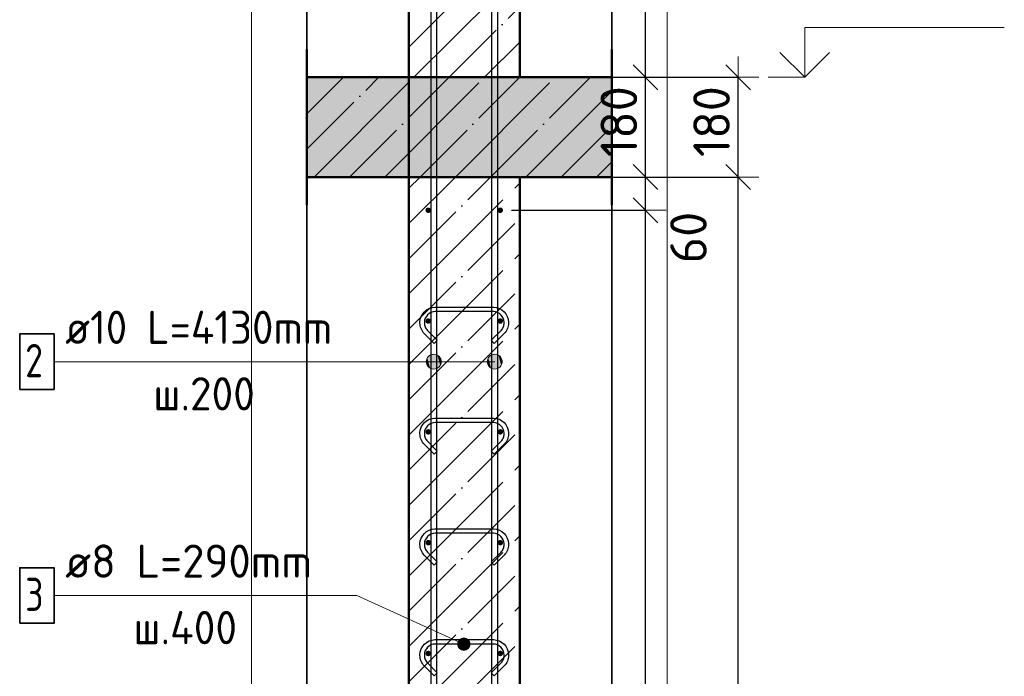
# Model space of a CAD drawing. Header units: millimetres. Extents: x 9402 to 69898, y -2829 to 22870.
# Tile 18 of 69: x 15953 to 17729, y 9011 to 10197. Entities that reach past the tile are written whole.
import ezdxf

# ---------------------------------------------------------------- set-up
doc = ezdxf.new("R2010")
doc.units = ezdxf.units.MM
doc.header["$PDMODE"] = 65
for name, pattern in [('______11', [150, 120, -15, 0, -15]), ('______5', [330, 240, -30, 30, -30]), ('________', [0])]:
    doc.linetypes.add(name, pattern=pattern)
for name, color, linetype, lineweight in [('Standard', 7, 'Continuous', 25), ('Арм.стержн. вертикальными 1', 22, 'Continuous', 35), ('Арм.стержн.горизонт. 1', 180, 'Continuous', 35), ('Высотная отметки_ общее', 7, 'Continuous', 13), ('Размерная линия_ общее', 7, 'Continuous', 13)]:
    doc.layers.add(name, color=color, linetype=linetype, lineweight=lineweight)
doc.layers.add('Арм.стержн.Стяжки', color=7, linetype='Continuous', lineweight=35, true_color=0x501e0f)
doc.styles.add('ISOCPEUR', font='ISOCPEUR')
doc.dimstyles.new('DIMSTYLE_2', dxfattribs={"dimtxt": 66, "dimasz": 75, "dimexe": 0, "dimexo": 0, "dimgap": 33, "dimtad": 2, "dimdec": 0, "dimrnd": 5, "dimzin": 12, "dimdsep": 46, "dimtxsty": 'ISOCPEUR', "dimblk1": 'ALL_ML_STRICH', "dimblk2": 'ALL_ML_STRICH', "dimsah": 1, "dimcen": 0, "dimclrd": 7, "dimclre": 256, "dimclrt": 7, "dimadec": 0, "dimazin": 0, "dimtfac": 1, "dimtdec": 0, "dimtix": 1, "dimtmove": 2, "dimatfit": 3, "dimfxl": 0, "dimtzin": 0, "dimlwd": 0, "dimlwe": -3, "dimarcsym": 0})
doc.dimstyles.new('DIMSTYLE_3', dxfattribs={"dimtxt": 66, "dimasz": 75, "dimexe": 0, "dimexo": 0, "dimgap": 33, "dimtad": 2, "dimdec": 0, "dimrnd": 5, "dimzin": 12, "dimdsep": 46, "dimtxsty": 'ISOCPEUR', "dimblk1": 'ALL_ML_STRICH', "dimblk2": 'ALL_ML_STRICH', "dimsah": 1, "dimcen": 0, "dimclrd": 7, "dimclre": 256, "dimclrt": 7, "dimadec": 0, "dimazin": 0, "dimtfac": 1, "dimtdec": 0, "dimtix": 1, "dimtmove": 2, "dimatfit": 3, "dimfxl": 0, "dimtvp": 1.2, "dimtzin": 0, "dimlwd": 0, "dimlwe": -3, "dimarcsym": 0})
doc.dimstyles.new('DIMSTYLE_4', dxfattribs={"dimtxt": 66, "dimasz": 75, "dimexe": 0, "dimexo": 0, "dimgap": 33, "dimtad": 2, "dimdec": 0, "dimrnd": 5, "dimzin": 12, "dimdsep": 46, "dimtxsty": 'ISOCPEUR', "dimblk1": 'ALL_ML_STRICH', "dimblk2": 'ALL_ML_STRICH', "dimsah": 1, "dimcen": 0, "dimclrd": 7, "dimclre": 256, "dimclrt": 7, "dimadec": 0, "dimazin": 0, "dimtfac": 1, "dimtdec": 0, "dimtix": 1, "dimtmove": 2, "dimatfit": 3, "dimfxl": 0, "dimtvp": 1.2, "dimtzin": 0, "dimlwd": 0, "dimlwe": -3, "dimarcsym": 0})
doc.dimstyles.new('DIMSTYLE_5', dxfattribs={"dimtxt": 66, "dimasz": 75, "dimexe": 0, "dimexo": 0, "dimgap": 33, "dimtad": 2, "dimdec": 0, "dimrnd": 5, "dimzin": 12, "dimdsep": 46, "dimtxsty": 'ISOCPEUR', "dimblk1": 'ALL_ML_STRICH', "dimblk2": 'ALL_ML_STRICH', "dimsah": 1, "dimcen": 0, "dimclrd": 7, "dimclre": 256, "dimclrt": 7, "dimadec": 0, "dimazin": 0, "dimtfac": 1, "dimtdec": 0, "dimtix": 1, "dimtmove": 2, "dimatfit": 3, "dimfxl": 0, "dimtzin": 0, "dimlwd": 0, "dimlwe": -3, "dimarcsym": 0})
doc.dimstyles.new('DIMSTYLE_6', dxfattribs={"dimtxt": 66, "dimasz": 75, "dimexe": 0, "dimexo": 0, "dimgap": 33, "dimtad": 0, "dimdec": 0, "dimrnd": 5, "dimzin": 12, "dimdsep": 46, "dimtxsty": 'ISOCPEUR', "dimblk1": 'ALL_ML_STRICH', "dimblk2": 'ALL_ML_STRICH', "dimsah": 1, "dimcen": 0, "dimclrd": 7, "dimclre": 256, "dimclrt": 7, "dimadec": 0, "dimazin": 0, "dimtfac": 1, "dimtdec": 0, "dimtix": 1, "dimtmove": 2, "dimatfit": 3, "dimfxl": 0, "dimtvp": 1.2, "dimtzin": 0, "dimlwd": 0, "dimlwe": -3, "dimarcsym": 0})

# ---------------------------------------------------------------- blocks, each defined once
blk = doc.blocks.new('ALL_ML_STRICH')
at = {"color": 0, "linetype": 'ByBlock', "lineweight": -2}
for p, q in [((0, -0.5), (0, 0.5)), ((-0.3, -0.3), (0.3, 0.3)), ((-1, 0), (0.5, 0))]:
    blk.add_line(p, q, dxfattribs=at)
blk = doc.blocks.new('*D4')
at = {"layer": 'DEFPOINTS', "color": 7, "linetype": 'Continuous', "lineweight": 13, "transparency": 33554687}
for p in [(16950.9, 9912.6), (16979.5, 6792.6), (17248.8, 6792.6)]:
    blk.add_point(p, dxfattribs=at)
at = {"layer": 'Размерная линия_ общее', "color": 253, "linetype": 'Continuous', "lineweight": -2, "true_color": 0xa0a0a0, "transparency": 33554687}
for p, q in [((16970.9, 9912.6), (17248.8, 9912.6)), ((16999.5, 6792.6), (17248.8, 6792.6))]:
    blk.add_line(p, q, dxfattribs=at)
at = {"layer": 'Размерная линия_ общее', "color": 7, "linetype": 'Continuous', "lineweight": -2, "transparency": 33554687}
blk.add_line((17248.8, 6792.6), (17248.8, 9912.6), dxfattribs=at)
at = {"layer": 'Размерная линия_ общее', "color": 7, "linetype": 'Continuous', "lineweight": 13, "transparency": 33554687, "xscale": 75, "yscale": 75, "zscale": 75}
for p, rotation in [((17248.8, 9912.6), 90), ((17248.8, 6792.6), 270)]:
    blk.add_blockref('ALL_ML_STRICH', p, dxfattribs=dict(at, rotation=rotation))
at = {"layer": 'Размерная линия_ общее', "color": 7, "linetype": 'Continuous', "lineweight": 13, "transparency": 33554687, "insert": (17200.8, 8362.5), "char_height": 66, "width": 264, "attachment_point": 5, "rotation": 90, "style": 'ISOCPEUR'}
blk.add_mtext('\\A1;{3120}', dxfattribs=at)
blk = doc.blocks.new('*D5')
at = {"layer": 'DEFPOINTS', "color": 7, "linetype": 'Continuous', "lineweight": 13, "transparency": 33554687}
for p in [(16955, 10092.6), (16950.9, 9912.6), (17248.8, 9912.6)]:
    blk.add_point(p, dxfattribs=at)
at = {"layer": 'Размерная линия_ общее', "color": 253, "linetype": 'Continuous', "lineweight": -2, "true_color": 0xa0a0a0, "transparency": 33554687}
for p, q in [((16975, 10092.6), (17248.8, 10092.6)), ((16970.9, 9912.6), (17248.8, 9912.6))]:
    blk.add_line(p, q, dxfattribs=at)
at = {"layer": 'Размерная линия_ общее', "color": 7, "linetype": 'Continuous', "lineweight": -2, "transparency": 33554687}
blk.add_line((17248.8, 9912.6), (17248.8, 10092.6), dxfattribs=at)
at = {"layer": 'Размерная линия_ общее', "color": 7, "linetype": 'Continuous', "lineweight": 13, "transparency": 33554687, "xscale": 75, "yscale": 75, "zscale": 75}
for p, rotation in [((17248.8, 10092.6), 90), ((17248.8, 9912.6), 270)]:
    blk.add_blockref('ALL_ML_STRICH', p, dxfattribs=dict(at, rotation=rotation))
at = {"layer": 'Размерная линия_ общее', "color": 7, "linetype": 'Continuous', "lineweight": 13, "transparency": 33554687, "insert": (17200.8, 10012.5), "char_height": 66, "width": 198, "attachment_point": 5, "rotation": 90, "style": 'ISOCPEUR'}
blk.add_mtext('\\A1;{180}', dxfattribs=at)
blk = doc.blocks.new('*D7')
at = {"layer": 'DEFPOINTS', "color": 7, "linetype": 'Continuous', "lineweight": 13, "transparency": 33554687}
for p in [(16819.7, 9852.6), (16819.7, 6852.6), (17081.6, 6852.6)]:
    blk.add_point(p, dxfattribs=at)
at = {"layer": 'Размерная линия_ общее', "color": 253, "linetype": 'Continuous', "lineweight": -2, "true_color": 0xa0a0a0, "transparency": 33554687}
for p, q in [((16839.7, 9852.6), (17081.6, 9852.6)), ((16839.7, 6852.6), (17081.6, 6852.6))]:
    blk.add_line(p, q, dxfattribs=at)
at = {"layer": 'Размерная линия_ общее', "color": 7, "linetype": 'Continuous', "lineweight": -2, "transparency": 33554687}
blk.add_line((17081.6, 6852.6), (17081.6, 9852.6), dxfattribs=at)
at = {"layer": 'Размерная линия_ общее', "color": 7, "linetype": 'Continuous', "lineweight": 13, "transparency": 33554687, "xscale": 75, "yscale": 75, "zscale": 75}
for p, rotation in [((17081.6, 9852.6), 90), ((17081.6, 6852.6), 270)]:
    blk.add_blockref('ALL_ML_STRICH', p, dxfattribs=dict(at, rotation=rotation))
at = {"layer": 'Размерная линия_ общее', "color": 7, "linetype": 'Continuous', "lineweight": 13, "transparency": 33554687, "insert": (17000.6, 8130.6), "char_height": 66, "width": 3.3, "attachment_point": 1, "rotation": 90, "line_spacing_factor": 0.60241, "style": 'ISOCPEUR'}
blk.add_mtext('\\W0.91;15х200=3000', dxfattribs=at)
blk = doc.blocks.new('*D8')
at = {"layer": 'DEFPOINTS', "color": 7, "linetype": 'Continuous', "lineweight": 13, "transparency": 33554687}
for p in [(16854.7, 9912.6), (16819.7, 9852.6), (17081.6, 9852.6)]:
    blk.add_point(p, dxfattribs=at)
at = {"layer": 'Размерная линия_ общее', "color": 253, "linetype": 'Continuous', "lineweight": -2, "true_color": 0xa0a0a0, "transparency": 33554687}
for p, q in [((16874.7, 9912.6), (17081.6, 9912.6)), ((16839.7, 9852.6), (17081.6, 9852.6))]:
    blk.add_line(p, q, dxfattribs=at)
at = {"layer": 'Размерная линия_ общее', "color": 7, "linetype": 'Continuous', "lineweight": -2, "transparency": 33554687}
blk.add_line((17081.6, 9852.6), (17081.6, 9912.6), dxfattribs=at)
at = {"layer": 'Размерная линия_ общее', "color": 7, "linetype": 'Continuous', "lineweight": 13, "transparency": 33554687, "xscale": 75, "yscale": 75, "zscale": 75}
for p, rotation in [((17081.6, 9912.6), 90), ((17081.6, 9852.6), 270)]:
    blk.add_blockref('ALL_ML_STRICH', p, dxfattribs=dict(at, rotation=rotation))
at = {"layer": 'Размерная линия_ общее', "color": 7, "linetype": 'Continuous', "lineweight": 13, "transparency": 33554687, "insert": (17159.1, 9803.3), "char_height": 66, "width": 132, "attachment_point": 5, "rotation": 90, "style": 'ISOCPEUR'}
blk.add_mtext('\\A1;{60}', dxfattribs=at)
blk = doc.blocks.new('*D9')
at = {"layer": 'DEFPOINTS', "color": 7, "linetype": 'Continuous', "lineweight": 13, "transparency": 33554687}
for p in [(16854.7, 10092.6), (16854.7, 9912.6), (17081.6, 9912.6)]:
    blk.add_point(p, dxfattribs=at)
at = {"layer": 'Размерная линия_ общее', "color": 253, "linetype": 'Continuous', "lineweight": -2, "true_color": 0xa0a0a0, "transparency": 33554687}
for p, q in [((16874.7, 10092.6), (17081.6, 10092.6)), ((16874.7, 9912.6), (17081.6, 9912.6))]:
    blk.add_line(p, q, dxfattribs=at)
at = {"layer": 'Размерная линия_ общее', "color": 7, "linetype": 'Continuous', "lineweight": -2, "transparency": 33554687}
blk.add_line((17081.6, 9912.6), (17081.6, 10092.6), dxfattribs=at)
at = {"layer": 'Размерная линия_ общее', "color": 7, "linetype": 'Continuous', "lineweight": 13, "transparency": 33554687, "xscale": 75, "yscale": 75, "zscale": 75}
for p, rotation in [((17081.6, 10092.6), 90), ((17081.6, 9912.6), 270)]:
    blk.add_blockref('ALL_ML_STRICH', p, dxfattribs=dict(at, rotation=rotation))
at = {"layer": 'Размерная линия_ общее', "color": 7, "linetype": 'Continuous', "lineweight": 13, "transparency": 33554687, "insert": (17033.6, 10012.5), "char_height": 66, "width": 198, "attachment_point": 5, "rotation": 90, "style": 'ISOCPEUR'}
blk.add_mtext('\\A1;{180}', dxfattribs=at)
blk = doc.blocks.new('*D10')
at = {"layer": 'DEFPOINTS', "color": 7, "linetype": 'Continuous', "lineweight": 13, "transparency": 33554687}
for p in [(16814.7, 10922.6), (16854.7, 10092.6), (17081.6, 10092.6)]:
    blk.add_point(p, dxfattribs=at)
at = {"layer": 'Размерная линия_ общее', "color": 253, "linetype": 'Continuous', "lineweight": -2, "true_color": 0xa0a0a0, "transparency": 33554687}
for p, q in [((16834.7, 10922.6), (17081.6, 10922.6)), ((16874.7, 10092.6), (17081.6, 10092.6))]:
    blk.add_line(p, q, dxfattribs=at)
at = {"layer": 'Размерная линия_ общее', "color": 7, "linetype": 'Continuous', "lineweight": -2, "transparency": 33554687}
blk.add_line((17081.6, 10092.6), (17081.6, 10922.6), dxfattribs=at)
at = {"layer": 'Размерная линия_ общее', "color": 7, "linetype": 'Continuous', "lineweight": 13, "transparency": 33554687, "xscale": 75, "yscale": 75, "zscale": 75}
for p, rotation in [((17081.6, 10922.6), 90), ((17081.6, 10092.6), 270)]:
    blk.add_blockref('ALL_ML_STRICH', p, dxfattribs=dict(at, rotation=rotation))
at = {"layer": 'Размерная линия_ общее', "color": 7, "linetype": 'Continuous', "lineweight": 13, "transparency": 33554687, "insert": (17033.6, 10510.9), "char_height": 66, "width": 198, "attachment_point": 5, "rotation": 90, "style": 'ISOCPEUR'}
blk.add_mtext('\\A1;{830}', dxfattribs=at)
blk = doc.blocks.new('COMPLEX_ELEVATIONDIM_2')
at = {"layer": 'Высотная отметки_ общее', "color": 7, "linetype": 'Continuous', "lineweight": 13, "transparency": 33554687}
for p, q in [((17368.8, 10092.6), (17368.8, 10182.6)), ((17368.8, 10182.6), (17728.8, 10182.6)), ((17368.8, 10092.6), (17323.8, 10137.6)), ((17368.8, 10092.6), (17413.8, 10137.6)), ((17368.8, 10092.6), (17368.8, 10092.6)), ((17368.8, 10092.6), (17368.8, 10092.6)), ((17368.8, 10092.6), (17368.8, 10092.6)), ((17368.8, 10092.6), (17368.8, 10092.6))]:
    blk.add_line(p, q, dxfattribs=at)
blk.add_lwpolyline([(17368.8, 10092.6), (17358.7, 10092.6), (17358.7, 10092.6), (17302.7, 10092.6)], dxfattribs=at)

msp = doc.modelspace()

# ---------------------------------------------------------------- hatches: boundary and pattern name
at = {"linetype": 'Continuous', "lineweight": -3, "transparency": 33554687}
msp.add_hatch(color=7, dxfattribs=at).paths.add_polyline_path([(17020.7, 9912.6), (17020.7, 10092.6), (16470.7, 10092.6), (16470.7, 9912.6)])
at = {"layer": 'Арм.стержн. вертикальными 1', "linetype": 'Continuous', "lineweight": 13, "transparency": 33554687}
for points in [[(16692.9, 9590.9), (16699.7, 9565.8), (16699.7, 9592.8)], [(16692.9, 9590.9), (16699.7, 9565.8), (16699.7, 9592.8)], [(16699.7, 9592.8), (16699.7, 9565.8), (16706.4, 9567.7)], [(16699.7, 9592.8), (16706.4, 9567.7), (16706.4, 9590.9)], [(16699.7, 9592.8), (16699.7, 9565.8), (16706.4, 9567.7)], [(16699.7, 9592.8), (16706.4, 9567.7), (16706.4, 9590.9)], [(16802.9, 9590.9), (16809.7, 9565.8), (16809.7, 9592.8)], [(16802.9, 9590.9), (16809.7, 9565.8), (16809.7, 9592.8)], [(16809.7, 9592.8), (16809.7, 9565.8), (16816.4, 9567.7)], [(16809.7, 9592.8), (16816.4, 9567.7), (16816.4, 9590.9)], [(16809.7, 9592.8), (16809.7, 9565.8), (16816.4, 9567.7)], [(16809.7, 9592.8), (16816.4, 9567.7), (16816.4, 9590.9)], [(16688.1, 9572.5), (16688.1, 9586), (16686.2, 9579.3)], [(16688.1, 9572.5), (16688.1, 9586), (16686.2, 9579.3)], [(16688.1, 9586), (16692.9, 9567.7), (16692.9, 9590.9)], [(16688.1, 9586), (16692.9, 9567.7), (16692.9, 9590.9)], [(16688.1, 9586), (16688.1, 9572.5), (16692.9, 9567.7)], [(16688.1, 9586), (16688.1, 9572.5), (16692.9, 9567.7)], [(16692.9, 9590.9), (16692.9, 9567.7), (16699.7, 9565.8)], [(16692.9, 9590.9), (16692.9, 9567.7), (16699.7, 9565.8)], [(16706.4, 9590.9), (16706.4, 9567.7), (16711.3, 9572.5)], [(16706.4, 9590.9), (16711.3, 9572.5), (16711.3, 9586)], [(16706.4, 9590.9), (16706.4, 9567.7), (16711.3, 9572.5)], [(16706.4, 9590.9), (16711.3, 9572.5), (16711.3, 9586)], [(16711.3, 9586), (16711.3, 9572.5), (16713.2, 9579.3)], [(16711.3, 9586), (16711.3, 9572.5), (16713.2, 9579.3)], [(16798.1, 9572.5), (16798.1, 9586), (16796.2, 9579.3)], [(16798.1, 9572.5), (16798.1, 9586), (16796.2, 9579.3)], [(16798.1, 9586), (16802.9, 9567.7), (16802.9, 9590.9)], [(16798.1, 9586), (16802.9, 9567.7), (16802.9, 9590.9)], [(16798.1, 9586), (16798.1, 9572.5), (16802.9, 9567.7)], [(16798.1, 9586), (16798.1, 9572.5), (16802.9, 9567.7)], [(16802.9, 9590.9), (16802.9, 9567.7), (16809.7, 9565.8)], [(16802.9, 9590.9), (16802.9, 9567.7), (16809.7, 9565.8)], [(16816.4, 9590.9), (16816.4, 9567.7), (16821.3, 9572.5)], [(16816.4, 9590.9), (16821.3, 9572.5), (16821.3, 9586)], [(16816.4, 9590.9), (16816.4, 9567.7), (16821.3, 9572.5)], [(16816.4, 9590.9), (16821.3, 9572.5), (16821.3, 9586)], [(16821.3, 9586), (16821.3, 9572.5), (16823.2, 9579.3)], [(16821.3, 9586), (16821.3, 9572.5), (16823.2, 9579.3)]]:
    msp.add_hatch(color=7, dxfattribs=at).paths.add_polyline_path(points)
at = {"layer": 'Арм.стержн.горизонт. 1', "linetype": 'Continuous', "lineweight": 50, "transparency": 33554687}
for points in [[(16694.7, 9852.6), (16694.3, 9854.5), (16693.2, 9856.1), (16691.6, 9857.2), (16689.7, 9857.6), (16687.8, 9857.2), (16686.1, 9856.1), (16685.1, 9854.5), (16684.7, 9852.6), (16685.1, 9850.7), (16686.1, 9849.1), (16687.8, 9848), (16689.7, 9847.6), (16691.6, 9848), (16693.2, 9849.1), (16694.3, 9850.7)], [(16824.7, 9852.6), (16824.3, 9854.5), (16823.2, 9856.1), (16821.6, 9857.2), (16819.7, 9857.6), (16817.8, 9857.2), (16816.1, 9856.1), (16815.1, 9854.5), (16814.7, 9852.6), (16815.1, 9850.7), (16816.1, 9849.1), (16817.8, 9848), (16819.7, 9847.6), (16821.6, 9848), (16823.2, 9849.1), (16824.3, 9850.7)], [(16694.7, 9652.6), (16694.3, 9654.5), (16693.2, 9656.1), (16691.6, 9657.2), (16689.7, 9657.6), (16687.8, 9657.2), (16686.1, 9656.1), (16685.1, 9654.5), (16684.7, 9652.6), (16685.1, 9650.7), (16686.1, 9649.1), (16687.8, 9648), (16689.7, 9647.6), (16691.6, 9648), (16693.2, 9649.1), (16694.3, 9650.7)], [(16824.7, 9652.6), (16824.3, 9654.5), (16823.2, 9656.1), (16821.6, 9657.2), (16819.7, 9657.6), (16817.8, 9657.2), (16816.1, 9656.1), (16815.1, 9654.5), (16814.7, 9652.6), (16815.1, 9650.7), (16816.1, 9649.1), (16817.8, 9648), (16819.7, 9647.6), (16821.6, 9648), (16823.2, 9649.1), (16824.3, 9650.7)], [(16694.7, 9452.6), (16694.3, 9454.5), (16693.2, 9456.1), (16691.6, 9457.2), (16689.7, 9457.6), (16687.8, 9457.2), (16686.1, 9456.1), (16685.1, 9454.5), (16684.7, 9452.6), (16685.1, 9450.7), (16686.1, 9449.1), (16687.8, 9448), (16689.7, 9447.6), (16691.6, 9448), (16693.2, 9449.1), (16694.3, 9450.7)], [(16824.7, 9452.6), (16824.3, 9454.5), (16823.2, 9456.1), (16821.6, 9457.2), (16819.7, 9457.6), (16817.8, 9457.2), (16816.1, 9456.1), (16815.1, 9454.5), (16814.7, 9452.6), (16815.1, 9450.7), (16816.1, 9449.1), (16817.8, 9448), (16819.7, 9447.6), (16821.6, 9448), (16823.2, 9449.1), (16824.3, 9450.7)], [(16694.7, 9252.6), (16694.3, 9254.5), (16693.2, 9256.1), (16691.6, 9257.2), (16689.7, 9257.6), (16687.8, 9257.2), (16686.1, 9256.1), (16685.1, 9254.5), (16684.7, 9252.6), (16685.1, 9250.7), (16686.1, 9249.1), (16687.8, 9248), (16689.7, 9247.6), (16691.6, 9248), (16693.2, 9249.1), (16694.3, 9250.7)], [(16824.7, 9252.6), (16824.3, 9254.5), (16823.2, 9256.1), (16821.6, 9257.2), (16819.7, 9257.6), (16817.8, 9257.2), (16816.1, 9256.1), (16815.1, 9254.5), (16814.7, 9252.6), (16815.1, 9250.7), (16816.1, 9249.1), (16817.8, 9248), (16819.7, 9247.6), (16821.6, 9248), (16823.2, 9249.1), (16824.3, 9250.7)], [(16694.7, 9052.6), (16694.3, 9054.5), (16693.2, 9056.1), (16691.6, 9057.2), (16689.7, 9057.6), (16687.8, 9057.2), (16686.1, 9056.1), (16685.1, 9054.5), (16684.7, 9052.6), (16685.1, 9050.7), (16686.1, 9049.1), (16687.8, 9048), (16689.7, 9047.6), (16691.6, 9048), (16693.2, 9049.1), (16694.3, 9050.7)], [(16824.7, 9052.6), (16824.3, 9054.5), (16823.2, 9056.1), (16821.6, 9057.2), (16819.7, 9057.6), (16817.8, 9057.2), (16816.1, 9056.1), (16815.1, 9054.5), (16814.7, 9052.6), (16815.1, 9050.7), (16816.1, 9049.1), (16817.8, 9048), (16819.7, 9047.6), (16821.6, 9048), (16823.2, 9049.1), (16824.3, 9050.7)]]:
    msp.add_hatch(color=4, dxfattribs=at).paths.add_polyline_path(points)
at = {"layer": 'Арм.стержн.Стяжки', "linetype": 'Continuous', "lineweight": 13, "transparency": 33554687}
for points in [[(16742.7, 9068.4), (16747.3, 9078.6), (16743.6, 9074.2)], [(16747.3, 9078.6), (16742.7, 9068.4), (16744.7, 9063)], [(16747.3, 9078.6), (16744.7, 9063), (16752.7, 9080.7)], [(16752.7, 9080.7), (16744.7, 9063), (16749.2, 9059.3)], [(16752.7, 9080.7), (16749.2, 9059.3), (16758.5, 9079.8)], [(16758.5, 9079.8), (16749.2, 9059.3), (16754.9, 9058.4)], [(16758.5, 9079.8), (16754.9, 9058.4), (16763, 9076)], [(16763, 9076), (16754.9, 9058.4), (16760.3, 9060.4)], [(16763, 9076), (16760.3, 9060.4), (16765, 9070.6)], [(16765, 9070.6), (16760.3, 9060.4), (16764.1, 9064.9)]]:
    msp.add_hatch(color=7, dxfattribs=at).paths.add_polyline_path(points)

# ---------------------------------------------------------------- linework, layer by layer
at = {"color": 52, "linetype": 'Continuous', "lineweight": -3, "transparency": 33554687}
for p, q in [((16470.7, 10945.9), (16470.7, 6462.4)), ((16470.7, 6462.4), (16470.7, 10945.9)), ((17020.7, 10945.9), (17020.7, 6462.4)), ((17020.7, 6462.4), (17020.7, 10945.9))]:
    msp.add_line(p, q, dxfattribs=at)
at = {"color": 7, "linetype": 'Continuous', "lineweight": 50, "transparency": 33554687}
for p, q in [((16654.7, 10945.9), (16654.7, 10092.6)), ((16854.7, 10092.6), (16854.7, 10945.9)), ((16470.7, 10142.6), (16470.7, 9862.6)), ((17020.7, 9862.6), (17020.7, 10142.6)), ((16654.7, 10092.6), (16470.7, 10092.6)), ((16654.7, 10092.6), (16854.7, 10092.6)), ((16854.7, 10092.6), (16654.7, 10092.6)), ((17020.7, 10092.6), (16854.7, 10092.6)), ((16470.7, 9912.6), (16654.7, 9912.6)), ((16654.7, 9912.6), (16854.7, 9912.6)), ((16854.7, 9912.6), (17020.7, 9912.6))]:
    msp.add_line(p, q, dxfattribs=at)
at = {"color": 7, "linetype": '______11', "lineweight": -3, "transparency": 33554687}
for p, q in [((16654.7, 10146.9), (16854.7, 10346.9)), ((16727.6, 10092.6), (16854.7, 10219.7)), ((16470.7, 10090.2), (16473.1, 10092.6)), ((16470.7, 9962.9), (16600.4, 10092.6)), ((16547.6, 9912.6), (16727.6, 10092.6)), ((16674.9, 9912.6), (16854.9, 10092.6)), ((16802.2, 9912.6), (16982.2, 10092.6)), ((16929.5, 9912.6), (17020.7, 10003.8))]:
    msp.add_line(p, q, dxfattribs=at)
at = {"color": 7, "linetype": '______5', "lineweight": -3, "transparency": 33554687}
for p, q in [((16664, 10092.6), (16854.7, 10283.3)), ((16791.3, 10092.6), (16854.7, 10156)), ((16470.7, 10026.6), (16536.7, 10092.6)), ((16484, 9912.6), (16664, 10092.6)), ((16611.3, 9912.6), (16791.3, 10092.6)), ((16738.6, 9912.6), (16918.6, 10092.6)), ((16865.8, 9912.6), (17020.7, 10067.4)), ((16993.1, 9912.6), (17020.7, 9940.2))]:
    msp.add_line(p, q, dxfattribs=at)
at = {"color": 7, "linetype": '________', "lineweight": 50, "transparency": 33554687}
msp.add_line((16654.7, 9912.6), (16654.7, 10092.6), dxfattribs=at)
at = {"layer": 'Standard', "color": 7, "linetype": '______11', "lineweight": -3, "transparency": 33554687}
for p, q in [((16654.7, 9765.1), (16802.2, 9912.6)), ((16654.7, 9892.4), (16674.9, 9912.6)), ((16654.7, 9637.8), (16854.7, 9837.8)), ((16654.7, 9510.5), (16854.7, 9710.5)), ((16654.7, 9383.3), (16854.7, 9583.3)), ((16654.7, 9256), (16854.7, 9456)), ((16654.7, 9128.7), (16854.7, 9328.7)), ((16654.7, 9001.4), (16854.7, 9201.4)), ((16654.7, 8874.1), (16854.7, 9074.1))]:
    msp.add_line(p, q, dxfattribs=at)
at = {"layer": 'Standard', "color": 7, "linetype": '______5', "lineweight": -3, "transparency": 33554687}
for p, q in [((16654.7, 9828.7), (16738.6, 9912.6)), ((16654.7, 9701.5), (16854.7, 9901.5)), ((16654.7, 9574.2), (16854.7, 9774.2)), ((16654.7, 9446.9), (16854.7, 9646.9)), ((16654.7, 9319.6), (16854.7, 9519.6)), ((16654.7, 9192.3), (16854.7, 9392.3)), ((16654.7, 9065.1), (16854.7, 9265.1)), ((16654.7, 8937.8), (16854.7, 9137.8))]:
    msp.add_line(p, q, dxfattribs=at)
at = {"layer": 'Standard', "color": 7, "linetype": 'Continuous', "lineweight": 50, "transparency": 33554687}
for p, q in [((16854.7, 9912.6), (16654.7, 9912.6)), ((16654.7, 9912.6), (16654.7, 6792.6)), ((16854.7, 6792.6), (16854.7, 9912.6))]:
    msp.add_line(p, q, dxfattribs=at)
at = {"layer": 'Standard', "color": 7, "linetype": 'Continuous', "lineweight": 13, "transparency": 33554687}
msp.add_lwpolyline([(16370.7, 6362.4), (17120.7, 6362.4), (17120.7, 11045.9), (16370.7, 11045.9), (16370.7, 6362.4)], dxfattribs=at)
at = {"layer": 'Арм.стержн. вертикальными 1', "color": 7, "linetype": 'Continuous', "lineweight": 13, "transparency": 33554687}
for p, q in [((16699.7, 9592.8), (16699.7, 9592.8)), ((16699.7, 9592.8), (16699.7, 9592.8)), ((16809.7, 9592.8), (16809.7, 9592.8)), ((16809.7, 9592.8), (16809.7, 9592.8)), ((16014.7, 9579.3), (16526.7, 9579.3)), ((16526.7, 9579.3), (16809.7, 9579.3)), ((16526.7, 9579.3), (16809.7, 9579.3)), ((16526.7, 9579.3), (16699.7, 9579.3)), ((16526.7, 9579.3), (16699.7, 9579.3)), ((16686.2, 9579.3), (16686.2, 9579.3)), ((16686.2, 9579.3), (16686.2, 9579.3)), ((16713.2, 9579.3), (16713.2, 9579.3)), ((16713.2, 9579.3), (16713.2, 9579.3)), ((16796.2, 9579.3), (16796.2, 9579.3)), ((16796.2, 9579.3), (16796.2, 9579.3)), ((16823.2, 9579.3), (16823.2, 9579.3)), ((16823.2, 9579.3), (16823.2, 9579.3)), ((16699.7, 9565.8), (16699.7, 9565.8)), ((16699.7, 9565.8), (16699.7, 9565.8)), ((16809.7, 9565.8), (16809.7, 9565.8)), ((16809.7, 9565.8), (16809.7, 9565.8))]:
    msp.add_line(p, q, dxfattribs=at)
at = {"layer": 'Арм.стержн. вертикальными 1', "color": 4, "linetype": 'Continuous', "lineweight": 25, "transparency": 33554687}
for points in [[(16694.7, 6792.6), (16694.7, 10922.6), (16704.7, 10922.6), (16704.7, 6792.6), (16694.7, 6792.6)], [(16694.7, 6792.6), (16694.7, 10922.6), (16704.7, 10922.6), (16704.7, 6792.6), (16694.7, 6792.6)], [(16804.7, 6792.6), (16804.7, 10922.6), (16814.7, 10922.6), (16814.7, 6792.6), (16804.7, 6792.6)], [(16804.7, 6792.6), (16804.7, 10922.6), (16814.7, 10922.6), (16814.7, 6792.6), (16804.7, 6792.6)]]:
    msp.add_lwpolyline(points, dxfattribs=at)
at = {"layer": 'Арм.стержн. вертикальными 1', "color": 7, "linetype": 'Continuous', "lineweight": 35, "transparency": 33554687}
msp.add_lwpolyline([(15952.7, 9529.3), (16014.7, 9529.3), (16014.7, 9629.3), (15952.7, 9629.3), (15952.7, 9529.3)], dxfattribs=at)
at = {"layer": 'Арм.стержн. вертикальными 1', "color": 7, "linetype": 'Continuous', "lineweight": 13, "transparency": 33554687}
for centre in [(16699.7, 9579.3), (16699.7, 9579.3), (16809.7, 9579.3), (16809.7, 9579.3)]:
    msp.add_circle(centre, 13.5, dxfattribs=at)
at = {"layer": 'Арм.стержн.горизонт. 1', "color": 52, "linetype": 'Continuous', "lineweight": 50, "transparency": 33554687}
for p, q in [((16654.7, 9912.6), (16654.7, 9912.6)), ((16854.7, 9912.6), (16854.7, 9912.6))]:
    msp.add_line(p, q, dxfattribs=at)
at = {"layer": 'Арм.стержн.Стяжки', "color": 7, "linetype": 'Continuous', "lineweight": 13, "transparency": 33554687}
for p, q in [((16014.7, 9157.3), (16560.7, 9157.3)), ((16560.7, 9157.3), (16753.8, 9069.5)), ((16758.5, 9079.8), (16758.5, 9079.8)), ((16743.6, 9074.2), (16743.6, 9074.2)), ((16749.2, 9059.3), (16749.2, 9059.3)), ((16764.1, 9064.9), (16764.1, 9064.9))]:
    msp.add_line(p, q, dxfattribs=at)
at = {"layer": 'Арм.стержн.Стяжки', "color": 40, "linetype": 'Continuous', "lineweight": 25, "transparency": 33554687}
for points in [[(16803.2, 9617.9), (16821.1, 9635.7), (16822.3, 9637.2), (16823.4, 9638.7), (16824.4, 9640.3), (16825.2, 9642), (16825.8, 9643.7), (16826.2, 9645.5), (16826.5, 9647.4), (16826.7, 9649.2), (16826.7, 9650.4), (16826.2, 9654), (16825, 9657.7), (16823.1, 9661), (16820.8, 9663.7), (16818.1, 9666), (16814.7, 9667.9), (16811.1, 9669.1), (16807.4, 9669.6), (16701.9, 9669.6), (16698.3, 9669.1), (16694.6, 9667.9), (16691.3, 9666), (16688.5, 9663.7), (16686.3, 9661), (16684.4, 9657.7), (16683.2, 9654), (16682.7, 9650.4), (16682.7, 9649.2), (16682.8, 9647.4), (16683.1, 9645.5), (16683.6, 9643.7), (16684.2, 9642), (16685, 9640.3), (16685.9, 9638.7), (16687, 9637.2), (16688.3, 9635.7), (16706.1, 9617.9), (16700.5, 9612.2), (16682.4, 9630.3), (16680.8, 9632.2), (16679.2, 9634.3), (16677.9, 9636.6), (16676.8, 9638.9), (16675.9, 9641.3), (16675.3, 9643.9), (16674.9, 9646.4), (16674.7, 9648.9), (16674.7, 9650.9), (16675.4, 9655.8), (16677, 9660.9), (16679.7, 9665.6), (16682.9, 9669.4), (16686.7, 9672.6), (16691.4, 9675.3), (16696.5, 9676.9), (16701.4, 9677.6), (16808, 9677.6), (16812.9, 9676.9), (16818, 9675.3), (16822.6, 9672.6), (16826.5, 9669.4), (16829.7, 9665.6), (16832.3, 9660.9), (16834, 9655.8), (16834.7, 9650.9), (16834.7, 9648.9), (16834.5, 9646.4), (16834.1, 9643.9), (16833.4, 9641.3), (16832.6, 9638.9), (16831.5, 9636.6), (16830.1, 9634.3), (16828.6, 9632.2), (16826.9, 9630.3), (16808.9, 9612.2), (16803.2, 9617.9)], [(16803.2, 9417.9), (16821.1, 9435.7), (16822.3, 9437.2), (16823.4, 9438.7), (16824.4, 9440.3), (16825.2, 9442), (16825.8, 9443.7), (16826.2, 9445.5), (16826.5, 9447.4), (16826.7, 9449.2), (16826.7, 9450.4), (16826.2, 9454), (16825, 9457.7), (16823.1, 9461), (16820.8, 9463.7), (16818.1, 9466), (16814.7, 9467.9), (16811.1, 9469.1), (16807.4, 9469.6), (16701.9, 9469.6), (16698.3, 9469.1), (16694.6, 9467.9), (16691.3, 9466), (16688.5, 9463.7), (16686.3, 9461), (16684.4, 9457.7), (16683.2, 9454), (16682.7, 9450.4), (16682.7, 9449.2), (16682.8, 9447.4), (16683.1, 9445.5), (16683.6, 9443.7), (16684.2, 9442), (16685, 9440.3), (16685.9, 9438.7), (16687, 9437.2), (16688.3, 9435.7), (16706.1, 9417.9), (16700.5, 9412.2), (16682.4, 9430.3), (16680.8, 9432.2), (16679.2, 9434.3), (16677.9, 9436.6), (16676.8, 9438.9), (16675.9, 9441.3), (16675.3, 9443.9), (16674.9, 9446.4), (16674.7, 9448.9), (16674.7, 9450.9), (16675.4, 9455.8), (16677, 9460.9), (16679.7, 9465.6), (16682.9, 9469.4), (16686.7, 9472.6), (16691.4, 9475.3), (16696.5, 9476.9), (16701.4, 9477.6), (16808, 9477.6), (16812.9, 9476.9), (16818, 9475.3), (16822.6, 9472.6), (16826.5, 9469.4), (16829.7, 9465.6), (16832.3, 9460.9), (16834, 9455.8), (16834.7, 9450.9), (16834.7, 9448.9), (16834.5, 9446.4), (16834.1, 9443.9), (16833.4, 9441.3), (16832.6, 9438.9), (16831.5, 9436.6), (16830.1, 9434.3), (16828.6, 9432.2), (16826.9, 9430.3), (16808.9, 9412.2), (16803.2, 9417.9)], [(16803.2, 9217.9), (16821.1, 9235.7), (16822.3, 9237.2), (16823.4, 9238.7), (16824.4, 9240.3), (16825.2, 9242), (16825.8, 9243.7), (16826.2, 9245.5), (16826.5, 9247.4), (16826.7, 9249.2), (16826.7, 9250.4), (16826.2, 9254), (16825, 9257.7), (16823.1, 9261), (16820.8, 9263.7), (16818.1, 9266), (16814.7, 9267.9), (16811.1, 9269.1), (16807.4, 9269.6), (16701.9, 9269.6), (16698.3, 9269.1), (16694.6, 9267.9), (16691.3, 9266), (16688.5, 9263.7), (16686.3, 9261), (16684.4, 9257.7), (16683.2, 9254), (16682.7, 9250.4), (16682.7, 9249.2), (16682.8, 9247.4), (16683.1, 9245.5), (16683.6, 9243.7), (16684.2, 9242), (16685, 9240.3), (16685.9, 9238.7), (16687, 9237.2), (16688.3, 9235.7), (16706.1, 9217.9), (16700.5, 9212.2), (16682.4, 9230.3), (16680.8, 9232.2), (16679.2, 9234.3), (16677.9, 9236.6), (16676.8, 9238.9), (16675.9, 9241.3), (16675.3, 9243.9), (16674.9, 9246.4), (16674.7, 9248.9), (16674.7, 9250.9), (16675.4, 9255.8), (16677, 9260.9), (16679.7, 9265.6), (16682.9, 9269.4), (16686.7, 9272.6), (16691.4, 9275.3), (16696.5, 9276.9), (16701.4, 9277.6), (16808, 9277.6), (16812.9, 9276.9), (16818, 9275.3), (16822.6, 9272.6), (16826.5, 9269.4), (16829.7, 9265.6), (16832.3, 9260.9), (16834, 9255.8), (16834.7, 9250.9), (16834.7, 9248.9), (16834.5, 9246.4), (16834.1, 9243.9), (16833.4, 9241.3), (16832.6, 9238.9), (16831.5, 9236.6), (16830.1, 9234.3), (16828.6, 9232.2), (16826.9, 9230.3), (16808.9, 9212.2), (16803.2, 9217.9)], [(16803.2, 9017.9), (16821.1, 9035.7), (16822.3, 9037.2), (16823.4, 9038.7), (16824.4, 9040.3), (16825.2, 9042), (16825.8, 9043.7), (16826.2, 9045.5), (16826.5, 9047.4), (16826.7, 9049.2), (16826.7, 9050.4), (16826.2, 9054), (16825, 9057.7), (16823.1, 9061), (16820.8, 9063.7), (16818.1, 9066), (16814.7, 9067.9), (16811.1, 9069.1), (16807.4, 9069.6), (16701.9, 9069.6), (16698.3, 9069.1), (16694.6, 9067.9), (16691.3, 9066), (16688.5, 9063.7), (16686.3, 9061), (16684.4, 9057.7), (16683.2, 9054), (16682.7, 9050.4), (16682.7, 9049.2), (16682.8, 9047.4), (16683.1, 9045.5), (16683.6, 9043.7), (16684.2, 9042), (16685, 9040.3), (16685.9, 9038.7), (16687, 9037.2), (16688.3, 9035.7), (16706.1, 9017.9), (16700.5, 9012.2), (16682.4, 9030.3), (16680.8, 9032.2), (16679.2, 9034.3), (16677.9, 9036.6), (16676.8, 9038.9), (16675.9, 9041.3), (16675.3, 9043.9), (16674.9, 9046.4), (16674.7, 9048.9), (16674.7, 9050.9), (16675.4, 9055.8), (16677, 9060.9), (16679.7, 9065.6), (16682.9, 9069.4), (16686.7, 9072.6), (16691.4, 9075.3), (16696.5, 9076.9), (16701.4, 9077.6), (16808, 9077.6), (16812.9, 9076.9), (16818, 9075.3), (16822.6, 9072.6), (16826.5, 9069.4), (16829.7, 9065.6), (16832.3, 9060.9), (16834, 9055.8), (16834.7, 9050.9), (16834.7, 9048.9), (16834.5, 9046.4), (16834.1, 9043.9), (16833.4, 9041.3), (16832.6, 9038.9), (16831.5, 9036.6), (16830.1, 9034.3), (16828.6, 9032.2), (16826.9, 9030.3), (16808.9, 9012.2), (16803.2, 9017.9)]]:
    msp.add_lwpolyline(points, dxfattribs=at)
at = {"layer": 'Арм.стержн.Стяжки', "color": 7, "linetype": 'Continuous', "lineweight": 35, "transparency": 33554687}
msp.add_lwpolyline([(15952.7, 9107.3), (16014.7, 9107.3), (16014.7, 9207.3), (15952.7, 9207.3), (15952.7, 9107.3)], dxfattribs=at)
at = {"layer": 'Арм.стержн.Стяжки', "color": 7, "linetype": 'Continuous', "lineweight": 13, "transparency": 33554687}
msp.add_circle((16753.8, 9069.5), 11.3, dxfattribs=at)

# ---------------------------------------------------------------- block references
at = {"layer": 'Высотная отметки_ общее', "color": 7, "linetype": 'Continuous', "lineweight": 13, "transparency": 33554687}
msp.add_blockref('COMPLEX_ELEVATIONDIM_2', (0, 0), dxfattribs=at)

# ---------------------------------------------------------------- texts
at = {"layer": 'Арм.стержн. вертикальными 1', "color": 7, "linetype": 'Continuous', "lineweight": 25, "transparency": 33554687, "char_height": 60, "attachment_point": 7, "style": 'ISOCPEUR'}
for s, insert, width in [('\\W0.94;ø10 L=4130mm ', (16034.7, 9611.3), 579.953), ('\\W0.78;2', (15962.7, 9551.3), 65.281), ('\\W0.95;ш.200 ', (16193.7, 9491.3), 262.399)]:
    msp.add_mtext(s, dxfattribs=dict(at, insert=insert, width=width))
at = {"layer": 'Арм.стержн.Стяжки', "color": 7, "linetype": 'Continuous', "lineweight": 25, "transparency": 33554687, "char_height": 60, "attachment_point": 7, "style": 'ISOCPEUR'}
for s, insert, width in [('\\W0.98;ø8 L=290mm ', (16034.7, 9189.3), 515.053), ('\\W0.78;3', (15962.7, 9129.3), 65.281), ('\\W0.95;ш.400 ', (16157.7, 9069.3), 268.447)]:
    msp.add_mtext(s, dxfattribs=dict(at, insert=insert, width=width))

# ---------------------------------------------------------------- dimensions: what is measured, and where the dimension line sits
at = {"layer": 'Размерная линия_ общее', "color": 7, "linetype": 'Continuous', "lineweight": 13, "transparency": 33554687}
for base, p1, p2, dimstyle, picture, middle in [((17081.6, 10922.6), (16874.7, 10092.6), (16834.7, 10922.6), 'DIMSTYLE_5', '*D10', (17033.6, 10510.9)), ((17081.6, 10092.6), (16874.7, 9912.6), (16874.7, 10092.6), 'DIMSTYLE_4', '*D9', (17033.6, 10012.5)), ((17248.8, 10092.6), (16970.9, 9912.6), (16975, 10092.6), 'DIMSTYLE_3', '*D5', (17200.8, 10012.5)), ((17081.6, 9912.6), (16839.7, 9852.6), (16874.7, 9912.6), 'DIMSTYLE_6', '*D8', (17159.1, 9803.3)), ((17248.8, 9912.6), (16999.5, 6792.6), (16970.9, 9912.6), 'DIMSTYLE_2', '*D4', (17200.8, 8362.5))]:
    dim = msp.add_linear_dim(base=base, p1=p1, p2=p2, angle=90, dimstyle=dimstyle, override={"dimpost": '<>', "dimclrd": 7, "dimclre": 253, "dimclrt": 7, "dimlwd": 0, "dimlwe": 65533}, dxfattribs=at)
    dim.commit()
    dim.dimension.update_dxf_attribs({"geometry": picture, "text_midpoint": middle, "dimtype": 160})
dim = msp.add_linear_dim(base=(17081.6, 9852.6), p1=(16839.7, 6852.6), p2=(16839.7, 9852.6), angle=90, text='\\W0.91;15х200=3000', dimstyle='DIMSTYLE_5', override={"dimpost": '<>', "dimclrd": 7, "dimclre": 253, "dimclrt": 7, "dimlwd": 0, "dimlwe": 65533}, dxfattribs=at)
dim.commit()
dim.dimension.update_dxf_attribs({"geometry": '*D7', "text_midpoint": (17048.6, 8352.6), "dimtype": 160})

doc.saveas('drawing.dxf')
